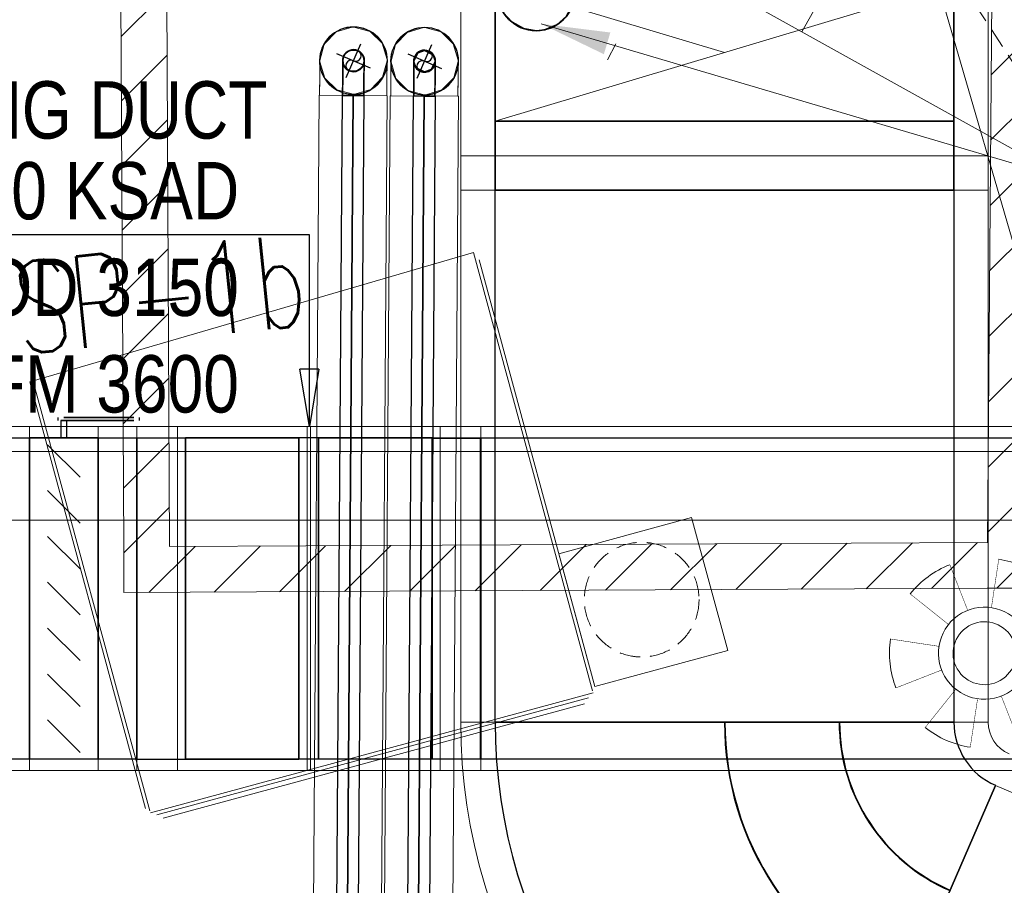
# Model space of a CAD drawing. Header units: millimetres. Extents: x 504675 to 860349, y -23215 to 63575.
# Tile 148 of 177: x 585344 to 587490, y 35490 to 37377. Entities that reach past the tile are written whole.
import ezdxf

# ---------------------------------------------------------------- set-up
doc = ezdxf.new("R2010")
doc.units = ezdxf.units.MM
doc.header["$LTSCALE"] = 10
doc.linetypes.add('HIDDEN', pattern=[9.525, 6.35, -3.175])
doc.linetypes.add('LEVEL-F-OVERALL LAYOUT$0$HIDDEN', pattern=[0.375, 0.25, -0.125])
doc.layers.get('0').update_dxf_attribs({"linetype": 'CONTINUOUS'})
for name, color, linetype, lineweight in [('A-WALL', 4, 'CONTINUOUS', 13), ('A-WALL-PATT', 8, 'CONTINUOUS', 35), ('ARCH', 8, 'CONTINUOUS', 0), ('Ceiling', 35, 'CONTINUOUS', 5), ('Duct Insulations', 8, 'CONTINUOUS', 13), ('EQUIPMENT', 8, 'CONTINUOUS', 18), ('F-RETAIL ANNO-TEXT', 7, 'CONTINUOUS', 9), ('furniture', 8, 'CONTINUOUS', 5), ('G-ANNO-TEXT', 7, 'CONTINUOUS', 5), ('HVAC-Kitchen Fresh Air Duct', 102, 'CONTINUOUS', 30), ('LEVEL - C OVERALL LAYOUT$0$I-ANNO-NOTE', 142, 'CONTINUOUS', 18), ('Pipe Insulations', 7, 'CONTINUOUS', 5), ('V-ANNO-DETL', 7, 'CONTINUOUS', 15), ('V-DUCT', 4, 'CONTINUOUS', 25), ('V-PIPE', 7, 'CONTINUOUS', 25), ('VJA-FF-PENDENT SPRINKLER HEAD', 3, 'CONTINUOUS', 0)]:
    doc.layers.add(name, color=color, linetype=linetype, lineweight=lineweight)
doc.layers.add('LEVEL-F-OVERALL LAYOUT$0$DASH1L', color=8, linetype='LEVEL-F-OVERALL LAYOUT$0$HIDDEN')
doc.layers.add('P-PIPE', color=1, linetype='CONTINUOUS', lineweight=35, true_color=0xff0000)
doc.styles.add('2 Arial_regular_annotative', font='arial.ttf', dxfattribs={"width": 0.8, "height": 2})
doc.styles.add('2.25 Arial_regular_annotative', font='arial.ttf', dxfattribs={"width": 0.8, "height": 2.25})
doc.styles.add('LEVEL - C OVERALL LAYOUT$0$KGD - Custom', font='romans.shx', dxfattribs={"width": 0.7})
doc.styles.get("Standard").update_dxf_attribs({"font": 'verdana.ttf'})
doc.dimstyles.new('A-DIM-2-ANNOTATIVE', dxfattribs={"dimtxt": 2, "dimasz": 1.5, "dimexe": 1, "dimexo": 1, "dimgap": 0.5, "dimtad": 1, "dimdec": 0, "dimrnd": 5, "dimzin": 0, "dimdsep": 46, "dimtxsty": '2 Arial_regular_annotative', "dimblk": 'OBLIQUE', "dimcen": 0, "dimdle": 1, "dimclrd": 256, "dimclre": 256, "dimadec": 0, "dimazin": 0, "dimtfac": 1, "dimtdec": 0, "dimtix": 1, "dimtmove": 2, "dimatfit": 3, "dimfxl": 2, "dimtolj": 1, "dimtzin": 0, "dimlwd": -1, "dimlwe": -1, "dimarcsym": 1})
doc.dimstyles.new('LBF 50', dxfattribs={"dimscale": 25, "dimtxt": 1.75, "dimasz": 1.75, "dimexe": 1, "dimexo": 1, "dimgap": 1, "dimtad": 1, "dimdec": 0, "dimrnd": 5, "dimzin": 12, "dimdsep": 46, "dimtxsty": 'Standard', "dimblk": 'CLOSEDBLANK', "dimcen": 0, "dimclrd": 256, "dimclre": 256, "dimclrt": 256, "dimadec": 0, "dimazin": 3, "dimtfac": 1, "dimtdec": 0, "dimtofl": 0, "dimtmove": 0, "dimatfit": 3, "dimldrblk": 'CLOSEDBLANK', "dimfxl": 0.18, "dimtolj": 1, "dimtzin": 0, "dimlwd": -1, "dimlwe": -1, "dimarcsym": 0})
pattern_1 = [(45, (-120162.75, -239738.86), (-70.710678, 70.710678), [])]

# ---------------------------------------------------------------- blocks, each defined once
blk = doc.blocks.new('ARCH')
at = {"layer": 'LEVEL-F-OVERALL LAYOUT$0$DASH1L'}
h = blk.add_hatch(dxfattribs=at)
h.set_pattern_fill('ANGLE', color=8, scale=10, angle=352.0664)
h.set_pattern_definition([(352.0664444, (-404119.055, 373340.98), (9.6410197, 69.1814516), [50.8, -19.05]), (82.0664444, (-404119.055, 373340.98), (-69.1814516, 9.6410197), [50.8, -19.05])])
edge = h.paths.add_edge_path(flags=16)
edge.add_line((572074.7, 35847.1), (602196.9, 29528.2))
edge.add_line((602196.9, 29528.2), (599472.6, 39352))
edge.add_arc((597545.4, 38817.5), 2000, 15.4994, 89.9984)
edge.add_line((597545.4, 40817.5), (573256.1, 40817.5))
edge.add_arc((576210.3, 22394.2), 18658.7, 99.10996, 106.69033)
edge.add_line((570851.6, 40266.8), (572074.7, 35847.1))
h.paths.add_polyline_path([(583373.8, 40816), (583374.1, 40875), (586424.1, 40859.1), (586423.9, 40816)], flags=16)
h.paths.add_polyline_path([(600840.9, 34605.1), (600792.8, 34591.5), (599498, 39260.6), (599546.1, 39274.3)])
h.paths.add_polyline_path([(587210.4, 32671.8), (587195, 32598.4), (582693, 33542.8), (582708.4, 33616.2)])
edge = h.paths.add_edge_path()
edge.add_line((572071.7, 35387.9), (601863.3, 29138.4))
edge.add_arc((601986.5, 29725.6), 600, 258.1526, 375.4994)
edge.add_line((602564.7, 29886), (599906.3, 39472.3))
edge.add_arc((597545.4, 38817.5), 2450, 15.4994, 89.9984)
edge.add_line((597545.4, 41267.5), (573220.5, 41267.5))
edge.add_arc((576210.3, 22394.2), 19108.7, 99.00183, 106.23582)
edge.add_arc((571035.5, 40164.8), 600, 106.2358, 195.469)
edge.add_line((570457.2, 40004.7), (571616.6, 35815.1))
edge.add_arc((572194.9, 35975.1), 600, 195.469, 258.1526)
h.paths.add_polyline_path([(587210.4, 32671.8), (587195.4, 32600.5), (587195.4, 32600.5)])
at = {"layer": 'EQUIPMENT'}
blk.add_lwpolyline([(586886.8, 36001.9), (586808.2, 36291.4), (586518.7, 36212.8), (586597.3, 35923.3)], close=True, dxfattribs=at)
at = {"layer": 'EQUIPMENT', "linetype": 'HIDDEN', "ltscale": 0.7}
blk.add_circle((586699.3, 36112.6), 125, dxfattribs=at)
at = {"layer": 'furniture'}
for p, q in [((587436.5, 38029.8), (587048.1, 37350.6)), ((586279.3, 37778.3), (587722.8, 36975.3)), ((585365.7, 36587.2), (586332.7, 36869.3)), ((586332.7, 36869.3), (586592.1, 35913.8)), ((586597.3, 35923.3), (586344.9, 36853.1)), ((585627.3, 35652), (585368, 36607.3)), ((585365.7, 36587.2), (585618, 35657.6)), ((586593.3, 35909.4), (585628.5, 35647.6)), ((585642.7, 35643.5), (586583.2, 35898.7)), ((586583.1, 35898.6), (585642.8, 35643.4)), ((585656.5, 35636), (586575, 35885.3)), ((586575, 35885.2), (585656.6, 35635.9))]:
    blk.add_line(p, q, dxfattribs=at)
at = {"layer": 'furniture', "linetype": 'HIDDEN', "ltscale": 0.7}
blk.add_line((587242.3, 37690.2), (587703.5, 36986), dxfattribs=at)
blk = doc.blocks.new('SPRINKLER HEAD 41')
at = {"layer": 'VJA-FF-PENDENT SPRINKLER HEAD', "lineweight": 0, "const_width": 0.001}
for points in [[(0.0088, 0.1111), (0.0248, 0.2167)], [(-0.0429, 0.1053), (-0.0818, 0.2047)], [(0.123, 0.1737), (0.0564, 0.0903)], [(-0.0848, 0.0745), (-0.1682, 0.1411)], [(0.1867, 0.0874), (0.0873, 0.0484)], [(-0.1056, 0.0268), (-0.2111, 0.0428)], [(0.1986, -0.0192), (0.0931, -0.0032)], [(-0.0998, -0.0249), (-0.1992, -0.0638)], [(0.1557, -0.1175), (0.0723, -0.0509)], [(-0.0689, -0.0667), (-0.1355, -0.1501)], [(0.0693, -0.1811), (0.0304, -0.0818)], [(-0.0373, -0.1931), (-0.0213, -0.0875)]]:
    blk.add_lwpolyline(points, dxfattribs=at)
at = {"layer": 'VJA-FF-PENDENT SPRINKLER HEAD', "lineweight": 0}
for major_axis, start_param, end_param in [((0.1795, 0.1036), 0.373598, 0.897197), ((0.1794, 0.1036), 1.420416, 1.944015), ((0.087, 0.0502), 1.570792, 7.853977), ((0.0594, 0.0343), 1.570786, 7.853971), ((0.1794, 0.1036), -0.673853, -0.150255), ((0.1795, 0.1036), 2.467936, 2.991535), ((0.1794, 0.1036), 4.562135, 5.085733), ((0.1795, 0.1036), 3.51515, 4.038748)]:
    blk.add_ellipse((-0.0062, 0.0118), major_axis=major_axis, ratio=1, start_param=start_param, end_param=end_param, dxfattribs=at)
blk = doc.blocks.new('V_Rectangular_Elbow_With Vanes_ - V_Elbow-21102644-Level C OVERALL KITCHEN')
at = {"layer": 'V-DUCT', "color": 1, "true_color": 0xff0000}
for p, q in [((597897, -196459.6), (597484, -196638.3)), ((597621.7, -196578.7), (597897, -196459.6)), ((598194.9, -197147.9), (597897, -196459.6)), ((597897, -196459.6), (598194.9, -197147.9)), ((597484, -196638.3), (597621.7, -196578.7)), ((597919.6, -197267), (597621.7, -196578.7)), ((597484, -196638.3), (597781.9, -197326.6)), ((597781.9, -197326.6), (597484, -196638.3)), ((597484, -196638.3), (597484, -196638.3)), ((598194.9, -197147.9), (597781.9, -197326.6)), ((598194.9, -197147.9), (597919.6, -197267)), ((597919.6, -197267), (597781.9, -197326.6)), ((597781.9, -197326.6), (597781.9, -197326.6))]:
    blk.add_line(p, q, dxfattribs=at)
blk = doc.blocks.new('V_Rectangular_Elbow_With Vanes_ - V_Elbow-13586974-Level C OVERALL KITCHEN')
at = {"layer": 'V-DUCT', "color": 1, "true_color": 0xff0000}
for p, q in [((599413.5, -196668.8), (598495.7, -197066)), ((598495.7, -197066), (599413.5, -196668.8)), ((599413.5, -196668.8), (599532.6, -196944.1)), ((599413.5, -196668.8), (599592.2, -197081.8)), ((599532.6, -196944.1), (598614.9, -197341.3)), ((599532.6, -196944.1), (599592.2, -197081.8)), ((598614.9, -197341.3), (598495.7, -197066)), ((598495.7, -197066), (598674.5, -197479)), ((598674.5, -197479), (599592.2, -197081.8)), ((599592.2, -197081.8), (598674.5, -197479)), ((599592.2, -197081.8), (599592.2, -197081.8)), ((598674.5, -197479), (598614.9, -197341.3)), ((598674.5, -197479), (598674.5, -197479))]:
    blk.add_line(p, q, dxfattribs=at)
blk = doc.blocks.new('V_Elbow1 - V_CHWS-4405025-Level C OVERALL KITCHEN')
at = {"layer": 'V-PIPE', "color": 6, "true_color": 0xff00ff}
for p, q in [((595312.5, -180395.8), (595303.3, -180374.5)), ((595303.3, -180374.5), (595312.5, -180395.8)), ((595321.7, -180417.1), (595312.5, -180395.8)), ((595312.5, -180395.8), (595321.7, -180417.1))]:
    blk.add_line(p, q, dxfattribs=at)
at = {"layer": 'V-PIPE', "color": 6, "true_color": 0xff00ff, "flags": 128}
for points in [[(595303.3, -180374.5), (595269.8, -180389), (595244.6, -180399.9), (595233.7, -180404.6), (595233.6, -180404.7)], [(595252, -180447.2), (595260.5, -180443.5), (595284.1, -180433.3), (595316.9, -180419.1), (595321.7, -180417.1)]]:
    blk.add_lwpolyline(points, dxfattribs=at)
at = {"layer": 'V-PIPE', "color": 6, "true_color": 0xff00ff}
for start, end in [(113.4, 203.4), (23.4, 113.4), (293.4, 23.4), (203.4, 293.4)]:
    blk.add_arc((595242.8, -180426), 23.2, start, end, dxfattribs=at)
blk = doc.blocks.new('V_Rectangular_Elbow_With Vanes_ - V_Elbow-8324873-Level C OVERALL KITCHEN')
at = {"layer": 'V-DUCT', "color": 1, "true_color": 0xff0000}
for p, q in [((597493.9, -196634), (597906.9, -196455.3)), ((597906.9, -196455.3), (597631.6, -196574.5)), ((598204.8, -197143.6), (597906.9, -196455.3)), ((597631.6, -196574.5), (597493.9, -196634)), ((597929.4, -197262.8), (597631.6, -196574.5)), ((597631.6, -196574.5), (597929.4, -197262.8)), ((597493.9, -196634), (597493.9, -196634)), ((597493.9, -196634), (597791.8, -197322.3)), ((597791.8, -197322.3), (597493.9, -196634)), ((597791.8, -197322.3), (598204.8, -197143.6)), ((597929.4, -197262.8), (598204.8, -197143.6)), ((597791.8, -197322.3), (597929.4, -197262.8)), ((597791.8, -197322.3), (597791.8, -197322.3))]:
    blk.add_line(p, q, dxfattribs=at)
blk = doc.blocks.new('V_Rectangular_Elbow_With Vanes_ - V_Elbow-V142-Level C OVERALL KITCHEN')
at = {"layer": 'V-DUCT', "color": 1, "true_color": 0xff0000}
for p, q in [((599413.5, -196668.8), (598495.7, -197066)), ((599532.6, -196944.1), (599413.5, -196668.8)), ((599592.2, -197081.8), (599413.5, -196668.8)), ((599532.6, -196944.1), (598614.9, -197341.3)), ((598614.9, -197341.3), (599532.6, -196944.1)), ((599592.2, -197081.8), (599532.6, -196944.1)), ((598495.7, -197066), (598614.9, -197341.3)), ((598674.5, -197479), (598495.7, -197066)), ((598674.5, -197479), (599592.2, -197081.8)), ((599592.2, -197081.8), (598674.5, -197479)), ((599592.2, -197081.8), (599592.2, -197081.8)), ((598614.9, -197341.3), (598674.5, -197479)), ((598674.5, -197479), (598674.5, -197479))]:
    blk.add_line(p, q, dxfattribs=at)
blk = doc.blocks.new('V_Rectangular_Elbow_With Vanes_ - V_Elbow-21105754-Level C OVERALL KITCHEN')
at = {"layer": 'V-DUCT', "color": 1, "true_color": 0xff0000}
for p, q in [((-289.3, 590.4), (628.4, 193.3)), ((628.4, 193.3), (-289.3, 590.4)), ((-289.3, 590.4), (-289.3, 590.4)), ((-427, 500), (-427, 500)), ((-427, 500), (-427, -500)), ((-427, -500), (-427, 500)), ((-59.9, 491.1), (-60.8, 491.5)), ((-60.8, 491.5), (-60.8, 491.5)), ((-60.8, 491.5), (-59.9, 491.1)), ((-59.9, 491.1), (-59.9, 491.1)), ((169.6, 391.9), (168.7, 392.2)), ((168.7, 392.2), (168.7, 392.2)), ((168.7, 392.2), (169.6, 391.9)), ((169.6, 391.9), (169.6, 391.9)), ((-427, 250), (-427, 251)), ((-427, 251), (-427, 251)), ((-427, 251), (-427, 250)), ((-427, 250), (-427, 250)), ((628.4, 193.3), (628.4, 193.3)), ((-427, 0), (-427, 1)), ((-427, 1), (-427, 1)), ((-427, 1), (-427, 0)), ((-427, 0), (-427, 0)), ((-427, -500), (-427, -500))]:
    blk.add_line(p, q, dxfattribs=at)
for radius in [150, 150, 399, 399, 400, 400, 649, 649, 650, 650, 1150, 1150]:
    blk.add_arc((-427, 650), radius, 270, 336.5997, dxfattribs=at)
blk = doc.blocks.new('V_Rectangular_Elbow_With Vanes_ - V_Elbow-V143-Level C OVERALL KITCHEN')
at = {"layer": 'V-DUCT', "color": 137, "true_color": 0x408080}
for p, q in [((598496.8, -198144.7), (598269.7, -198243)), ((598774.8, -198787.1), (598496.8, -198144.7)), ((598269.7, -198243), (598547.7, -198885.4)), ((598450.3, -198927.5), (598172.3, -198285.1)), ((598172.3, -198285.1), (598172.3, -198285.1)), ((598172.3, -198285.1), (598450.4, -198927.5)), ((598547.7, -198885.4), (598774.8, -198787.1)), ((598450.4, -198927.5), (598450.3, -198927.5))]:
    blk.add_line(p, q, dxfattribs=at)
for centre, major_axis in [((598172.3, -198285.1), (458.9, 198.6)), ((598172.3, -198285.1), (137.7, 59.6)), ((598450.3, -198927.5), (458.9, 198.6)), ((598450.3, -198927.5), (137.7, 59.6))]:
    blk.add_ellipse(centre, major_axis=major_axis, ratio=0.000011, start_param=4.712389, end_param=5.497787, dxfattribs=at)
blk = doc.blocks.new('V_Rectangular_Elbow_With Vanes_ - V_Elbow-V144-Level C OVERALL KITCHEN')
at = {"layer": 'V-DUCT', "color": 137, "true_color": 0x408080}
for p, q in [((600044.9, -197474.8), (600272, -197376.5)), ((600272, -197376.5), (600550, -198018.9)), ((600322.9, -198117.2), (600044.9, -197474.8)), ((600225.5, -198159.3), (599947.5, -197516.9)), ((599947.5, -197516.9), (599947.5, -197516.9)), ((599947.5, -197516.9), (600225.5, -198159.3)), ((600550, -198018.9), (600322.9, -198117.2)), ((600225.5, -198159.3), (600225.5, -198159.3))]:
    blk.add_line(p, q, dxfattribs=at)
for centre, major_axis in [((599947.5, -197516.9), (458.9, 198.6)), ((599947.5, -197516.9), (137.7, 59.6)), ((600225.5, -198159.3), (458.9, 198.6)), ((600225.5, -198159.3), (137.7, 59.6))]:
    blk.add_ellipse(centre, major_axis=major_axis, ratio=0.000045, start_param=0.785398, end_param=1.570796, dxfattribs=at)
blk = doc.blocks.new('V_Rectangular_Elbow_With Vanes_ - V_Elbow-V145-Level C OVERALL KITCHEN')
at = {"layer": 'V-DUCT', "color": 137, "true_color": 0x408080}
for p, q in [((598860.3, -197987.4), (598535.8, -198127.8)), ((598763, -198029.5), (598860.3, -197987.4)), ((598860.3, -197987.4), (598860.3, -197987.4)), ((598860.3, -197987.4), (599138.3, -198629.8)), ((599138.3, -198629.8), (598860.3, -197987.4)), ((598535.8, -198127.8), (598763, -198029.5)), ((598763, -198029.5), (599041, -198671.9)), ((598813.9, -198770.2), (598535.8, -198127.8)), ((599138.3, -198629.8), (598813.9, -198770.2)), ((599138.3, -198629.8), (599041, -198671.9)), ((599138.3, -198629.8), (599138.3, -198629.8)), ((599041, -198671.9), (598813.9, -198770.2))]:
    blk.add_line(p, q, dxfattribs=at)
blk = doc.blocks.new('V_Volume Control Damper - V_VCD-5694250-Level C OVERALL KITCHEN')
at = {"layer": 'V-ANNO-DETL', "color": 137, "true_color": 0x408080}
for p, q in [((35.4, 335.4), (-35.4, 264.6)), ((35.4, 235.4), (-35.4, 164.6)), ((35.4, 135.4), (-35.4, 64.6)), ((35.4, 35.4), (-35.4, -35.4)), ((35.4, -64.6), (-35.4, -135.4)), ((35.4, -164.6), (-35.4, -235.4)), ((35.4, -264.6), (-35.4, -335.4))]:
    blk.add_line(p, q, dxfattribs=at)
at = {"layer": 'V-DUCT', "color": 137, "true_color": 0x408080}
for p, q in [((-165.1, 388.1), (-165.1, 394.5)), ((0, 394.5), (-152.4, 394.5)), ((-152.4, 394.5), (-152.4, 394.5)), ((-152.4, 394.5), (0, 394.5)), ((0, 388.1), (-152.4, 388.1)), ((-152.4, 388.1), (-152.4, 388.1)), ((-152.4, 388.1), (0, 388.1)), ((-6.3, 350), (-6.3, 388.1)), ((-6.3, 388.1), (6.4, 388.1)), ((6.4, 388.1), (-6.3, 388.1)), ((0, 394.5), (0, 394.5)), ((0, 388.1), (0, 388.1)), ((6.4, 388.1), (6.4, 350)), ((12.7, 394.5), (12.7, 388.1)), ((-75, 350), (-75, 350)), ((-75, 350), (-75, -350)), ((-75, -350), (-75, 350)), ((75, 350), (-75, 350)), ((-75, 350), (75, 350)), ((-6.3, 350), (6.4, 350)), ((6.4, 350), (-6.3, 350)), ((75, 350), (75, -350)), ((75, -350), (75, 350)), ((75, 350), (75, 350)), ((-75, -350), (-75, -350)), ((-75, -350), (75, -350)), ((-75, -350), (75, -350)), ((75, -350), (75, -350))]:
    blk.add_line(p, q, dxfattribs=at)
blk = doc.blocks.new('V_Elbow1 - V_CHWS-V115-Level C OVERALL KITCHEN')
at = {"layer": 'V-PIPE', "color": 6, "true_color": 0xff00ff}
for p, q in [((622524.8, -177128.9), (622534, -177150.2)), ((622534, -177150.2), (622524.8, -177128.9)), ((622534, -177150.2), (622543.2, -177171.5)), ((622543.2, -177171.5), (622534, -177150.2))]:
    blk.add_line(p, q, dxfattribs=at)
at = {"layer": 'V-PIPE', "color": 6, "true_color": 0xff00ff, "flags": 128}
for points in [[(622524.8, -177128.9), (622558.3, -177114.4), (622583.5, -177103.5), (622594.3, -177098.8), (622594.5, -177098.8)], [(622582.4, -177129.2), (622583.3, -177109), (622594.5, -177098.8)], [(622594.5, -177098.8), (622614.8, -177099.7), (622625, -177110.8)], [(622625, -177110.8), (622624, -177131.1), (622612.9, -177141.3)], [(622612.9, -177141.3), (622604.3, -177145), (622580.8, -177155.2), (622548, -177169.4), (622543.2, -177171.5)], [(622612.9, -177141.3), (622592.6, -177140.4), (622582.4, -177129.2)]]:
    blk.add_lwpolyline(points, dxfattribs=at)
at = {"layer": 'V-PIPE', "color": 6, "true_color": 0xff00ff}
for start, end in [(113.4, 203.4), (23.4, 113.4), (293.4, 23.4), (203.4, 293.4)]:
    blk.add_arc((622603.7, -177120), 23.2, start, end, dxfattribs=at)
blk = doc.blocks.new('V_Elbow1 - V_CHWS-V112-Level C OVERALL KITCHEN')
at = {"layer": 'V-PIPE', "color": 4, "true_color": 0x00ffff}
for p, q in [((595376.6, -180640.7), (595367.6, -180619.4)), ((595367.6, -180619.4), (595376.6, -180640.7)), ((595385.7, -180662.1), (595376.6, -180640.7)), ((595376.6, -180640.7), (595385.7, -180662.1))]:
    blk.add_line(p, q, dxfattribs=at)
at = {"layer": 'V-PIPE', "color": 4, "true_color": 0x00ffff, "flags": 128}
for points in [[(595367.6, -180619.4), (595334, -180633.6), (595308.7, -180644.4), (595297.8, -180649), (595297.7, -180649.1)], [(595315.8, -180691.7), (595324.4, -180688.1), (595348, -180678), (595380.9, -180664.1), (595385.7, -180662.1)]]:
    blk.add_lwpolyline(points, dxfattribs=at)
at = {"layer": 'V-PIPE', "color": 4, "true_color": 0x00ffff}
for start, end in [(113, 203), (23, 113), (293, 23), (203, 293)]:
    blk.add_arc((595306.7, -180670.4), 23.2, start, end, dxfattribs=at)
blk = doc.blocks.new('hvac')
at = {"layer": 'Duct Insulations', "color": 1, "true_color": 0xff0000}
for p, q in [((596306.2, -197502.7), (596306.2, -197952.7)), ((596306.2, -198027.7), (596306.2, -197502.7)), ((596306.2, -199187.7), (596306.2, -197502.7)), ((597456.2, -198027.7), (597456.2, -197502.7)), ((597456.2, -197502.7), (597456.2, -199187.7)), ((596306.2, -197952.7), (597456.2, -197952.7)), ((597456.2, -197952.7), (596306.2, -197952.7)), ((597456.2, -198027.7), (596306.2, -198027.7)), ((596306.2, -198027.7), (597456.2, -198027.7)), ((596306.2, -199187.7), (597456.2, -199187.7)), ((597950.9, -199532.7), (597471.6, -199325.3))]:
    blk.add_line(p, q, dxfattribs=at)
at = {"layer": 'Duct Insulations', "color": 137, "true_color": 0x408080}
for p, q in [((595600.2, -198543.1), (595226.1, -198543.1)), ((595366.1, -198543.1), (595366.1, -199293.1)), ((595366.1, -199293.1), (595366.1, -198543.1)), ((595366.1, -198543.1), (595366.1, -199293.1)), ((595516.1, -199293.1), (595516.1, -198543.1)), ((595516.1, -198543.1), (595516.1, -199293.1)), ((595516.1, -199293.1), (595516.1, -198543.1)), ((595600.2, -198543.1), (595600.2, -198543.1)), ((595600.2, -198543.1), (595600.2, -199293.2)), ((595600.2, -199293.1), (595600.2, -198543.1)), ((595600.2, -198543.1), (595600.2, -198543.1)), ((595600.2, -198543.1), (595600.2, -199293.1)), ((595688.6, -199293.1), (595688.6, -198543.1)), ((595688.6, -198543.1), (595971.4, -198543.1)), ((595688.6, -199293.1), (595688.6, -198543.1)), ((595688.6, -198543.1), (596349.8, -198543.1)), ((595971.4, -198543.1), (595971.4, -199293.1)), ((595971.4, -198543.1), (595971.4, -199293.1)), ((595978.6, -198543.1), (595978.6, -199293.1)), ((595978.6, -199293.1), (595978.6, -198543.1)), ((596261.4, -199293.1), (596261.4, -198543.1)), ((596261.4, -199293.1), (596261.4, -198543.1)), ((596349.8, -198543.1), (596349.8, -198543.1)), ((596349.8, -198543.1), (596349.8, -199293.1)), ((596349.8, -199293.1), (596349.8, -198543.1)), ((596349.8, -198543.1), (597534.4, -198543.1)), ((596349.8, -198543.1), (596349.8, -198543.1)), ((596349.8, -198543.1), (596349.8, -199293.1)), ((596349.8, -199293.1), (596349.8, -198543.1)), ((595226.1, -199293.1), (595600.2, -199293.1)), ((595600.2, -199293.1), (595600.2, -199293.1)), ((595971.4, -199293.1), (595688.6, -199293.1)), ((595688.6, -199293.1), (596349.8, -199293.1)), ((596349.8, -199293.1), (596349.8, -199293.1)), ((596349.8, -199293.1), (597534.4, -199293.1)), ((596349.8, -199293.1), (596349.8, -199293.1))]:
    blk.add_line(p, q, dxfattribs=at)
at = {"layer": 'Duct Insulations', "color": 1, "true_color": 0xff0000}
for radius in [1225, 1225, 75]:
    blk.add_arc((597531.2, -199187.7), radius, 180.0003, 246.6, dxfattribs=at)
at = {"layer": 'Duct Insulations', "color": 137, "true_color": 0x408080}
for centre, major_axis in [((595600.2, -198543.1), (525, 0)), ((595600.2, -198543.1), (125, 0)), ((595600.2, -199293.1), (125, 0)), ((595600.2, -199293.1), (525, 0))]:
    blk.add_ellipse(centre, major_axis=major_axis, ratio=0.000011, start_param=4.712389, end_param=5.497787, dxfattribs=at)
at = {"layer": 'Pipe Insulations', "color": 4, "true_color": 0x00ffff}
for p, q in [((595997.8, -197821), (595980.1, -200355)), ((595997.8, -197821), (596146.1, -197822.1)), ((595998.8, -197821.1), (596145.1, -197822.1)), ((595998.8, -197821.1), (596145.1, -197822.1)), ((596128.4, -200356), (596146.1, -197822.1))]:
    blk.add_line(p, q, dxfattribs=at)
at = {"layer": 'Pipe Insulations', "color": 6, "true_color": 0xff00ff}
for p, q in [((596152.8, -197822.1), (596136.3, -200182.5)), ((596152.8, -197822.1), (596301.1, -197823.2)), ((596300.1, -197823.2), (596153.8, -197822.1)), ((596284.6, -200183.5), (596301.1, -197823.2))]:
    blk.add_line(p, q, dxfattribs=at)
at = {"layer": 'Pipe Insulations', "color": 4, "true_color": 0x00ffff, "flags": 128}
for points in [[(595999.3, -197745.1), (596008.9, -197709.5), (596034.6, -197683), (596070, -197672.5), (596073, -197672.5)], [(596073, -197672.5), (596108.6, -197682), (596135.1, -197707.8), (596145.6, -197743.2), (596145.6, -197746.1)], [(595998.8, -197821.1), (595999, -197784.6), (595999.2, -197757.1), (595999.3, -197745.3), (595999.3, -197745.1)], [(595999.3, -197745.1), (595999.2, -197754.5), (595999, -197780.1), (595998.8, -197815.9), (595998.8, -197821.1)], [(596071.9, -197818.8), (596036.3, -197809.2), (596009.8, -197783.5), (595999.3, -197748.1), (595999.3, -197745.1)], [(596145.6, -197746.1), (596136.1, -197781.8), (596110.3, -197808.3), (596074.9, -197818.8), (596071.9, -197818.8)], [(596145.6, -197746.1), (596145.6, -197755.5), (596145.4, -197781.2), (596145.1, -197816.9), (596145.1, -197822.1)], [(596145.1, -197822.1), (596145.4, -197785.6), (596145.5, -197758.1), (596145.6, -197746.3), (596145.6, -197746.1)]]:
    blk.add_lwpolyline(points, dxfattribs=at)
at = {"layer": 'Pipe Insulations', "color": 6, "true_color": 0xff00ff, "flags": 128}
for points in [[(596154.3, -197746.2), (596163.9, -197710.5), (596189.6, -197684.1), (596225, -197673.6), (596228, -197673.5)], [(596228, -197673.5), (596263.6, -197683.1), (596290.1, -197708.9), (596300.6, -197744.3), (596300.6, -197747.2)], [(596154.3, -197746.2), (596154.2, -197755.5), (596154, -197781.2), (596153.8, -197817), (596153.8, -197822.1)], [(596153.8, -197822.1), (596154, -197785.7), (596154.2, -197758.2), (596154.3, -197746.4), (596154.3, -197746.2)], [(596226.9, -197819.9), (596191.3, -197810.3), (596164.8, -197784.6), (596154.3, -197749.1), (596154.3, -197746.2)], [(596300.6, -197747.2), (596291.1, -197782.9), (596265.3, -197809.4), (596229.9, -197819.9), (596226.9, -197819.9)], [(596300.1, -197823.2), (596300.4, -197786.7), (596300.5, -197759.2), (596300.6, -197747.4), (596300.6, -197747.2)], [(596300.6, -197747.2), (596300.6, -197756.6), (596300.4, -197782.2), (596300.1, -197818), (596300.1, -197823.2)]]:
    blk.add_lwpolyline(points, dxfattribs=at)
at = {"layer": 'Pipe Insulations', "color": 4, "true_color": 0x00ffff}
for radius, start, end in [(74.1, 89.6, 179.6), (73.2, 89.6, 179.6), (73.2, 89.6, 179.6), (74.1, 359.6, 89.6), (73.2, 359.6, 89.6), (73.2, 359.6, 89.6), (74.1, 179.6, 269.6), (73.2, 179.6, 269.6), (73.2, 179.6, 269.6), (73.2, 269.6, 359.6), (73.2, 269.6, 359.6), (74.1, 269.6, 359.6)]:
    blk.add_arc((596072.5, -197745.6), radius, start, end, dxfattribs=at)
at = {"layer": 'Pipe Insulations', "color": 6, "true_color": 0xff00ff}
for radius, start, end in [(74.1, 89.6, 179.6), (73.2, 89.6, 179.6), (73.2, 89.6, 179.6), (74.1, 359.6, 89.6), (73.2, 359.6, 89.6), (73.2, 359.6, 89.6), (74.1, 179.6, 269.6), (73.2, 179.6, 269.6), (73.2, 179.6, 269.6), (74.1, 269.6, 359.6), (73.2, 269.6, 359.6), (73.2, 269.6, 359.6)]:
    blk.add_arc((596227.5, -197746.7), radius, start, end, dxfattribs=at)
at = {"layer": 'V-DUCT', "color": 1, "lineweight": 5, "true_color": 0xff0000}
for p, q in [((596881.2, -197727.7), (596381.2, -197577.7)), ((596381.2, -197877.7), (597381.2, -197577.7)), ((596381.2, -197577.7), (596381.2, -197877.7)), ((597381.2, -197877.7), (597381.2, -197577.7)), ((596381.2, -197877.7), (597381.2, -197877.7))]:
    blk.add_line(p, q, dxfattribs=at)
at = {"layer": 'V-DUCT', "color": 1, "true_color": 0xff0000}
for p, q in [((596381.2, -198027.7), (597381.2, -198027.7)), ((596381.2, -199187.7), (596381.2, -198027.7)), ((597381.2, -198027.7), (597381.2, -199187.7)), ((596381.2, -199187.7), (596381.2, -199187.7)), ((596381.2, -199187.7), (597381.2, -199187.7)), ((597471.6, -199325.3), (597074.4, -200243.1))]:
    blk.add_line(p, q, dxfattribs=at)
at = {"layer": 'V-DUCT', "color": 137, "true_color": 0x408080}
for p, q in [((595226.1, -198568.1), (595366.1, -198568.1)), ((595366.1, -199268.1), (595366.1, -198568.1)), ((595516.1, -198568.1), (595516.1, -199268.1)), ((595516.1, -198568.1), (595600.2, -198568.1)), ((595600.2, -198568.1), (595600.2, -199268.1)), ((595706.2, -199268.1), (595706.2, -198568.1)), ((596243.7, -198568.1), (595706.2, -198568.1)), ((595953.7, -198568.1), (595953.7, -199268.1)), ((595996.3, -198568.1), (595996.3, -199268.1)), ((596243.8, -199268.1), (596243.7, -198568.1)), ((596349.8, -199268.1), (596349.8, -198568.1)), ((596349.8, -198568.1), (596349.8, -199268.1)), ((596349.8, -198568.1), (597534.4, -198568.1)), ((595366.1, -199268.1), (595226.1, -199268.1)), ((595600.2, -199268.1), (595516.1, -199268.1)), ((596243.8, -199268.1), (595706.2, -199268.1)), ((597534.4, -199268.1), (596349.8, -199268.1))]:
    blk.add_line(p, q, dxfattribs=at)
at = {"layer": 'V-PIPE', "color": 4, "true_color": 0x00ffff}
for p, q in [((596056.6, -197782.3), (596088.3, -197708.9)), ((596035.7, -197729.8), (596109.2, -197761.5)), ((596047.8, -197821.4), (596030.1, -200355.4)), ((596096.1, -197821.7), (596047.8, -197821.4)), ((596071.9, -197821.6), (596054.2, -200355.5)), ((596071.9, -197821.6), (596054.2, -200355.5)), ((596058.8, -199694.7), (596071.9, -197821.6)), ((596078.4, -200355.7), (596096.1, -197821.7))]:
    blk.add_line(p, q, dxfattribs=at)
at = {"layer": 'V-PIPE', "color": 6, "true_color": 0xff00ff}
for p, q in [((596211.6, -197783.4), (596243.3, -197710)), ((596190.7, -197730.8), (596264.2, -197762.6)), ((596202.8, -197822.5), (596186.3, -200182.8)), ((596251.1, -197822.8), (596202.8, -197822.5)), ((596226.9, -197822.6), (596210.4, -200183)), ((596226.9, -197822.6), (596210.4, -200183)), ((596211.2, -200074.4), (596226.9, -197822.6)), ((596234.6, -200183.2), (596251.1, -197822.8))]:
    blk.add_line(p, q, dxfattribs=at)
at = {"layer": 'V-PIPE', "color": 4, "true_color": 0x00ffff}
for centre, radius, start, end in [((596072.5, -197745.6), 24.1, 336.6, 156.6), ((596077.2, -197734.6), 12.1, 246.6, 66.6), ((596072.5, -197745.6), 24.1, 156.6, 336.6), ((596067.7, -197756.7), 12.1, 66.6, 246.6)]:
    blk.add_arc(centre, radius, start, end, dxfattribs=at)
at = {"layer": 'V-PIPE', "color": 6, "true_color": 0xff00ff}
for centre, radius, start, end in [((596227.5, -197746.7), 24.1, 336.6, 156.6), ((596232.3, -197735.6), 12.1, 246.6, 66.6), ((596227.5, -197746.7), 24.1, 156.6, 336.6), ((596222.7, -197757.8), 12.1, 66.6, 246.6)]:
    blk.add_arc(centre, radius, start, end, dxfattribs=at)
at = {"layer": 'V-DUCT', "color": 1, "true_color": 0xff0000}
for name, p, rotation in [('V_Rectangular_Elbow_With Vanes_ - V_Elbow-21102644-Level C OVERALL KITCHEN', (125373.2, 220971.8), 336.5999999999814), ('V_Rectangular_Elbow_With Vanes_ - V_Elbow-8324873-Level C OVERALL KITCHEN', (125373.2, 220971.8), 336.5999999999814), ('V_Rectangular_Elbow_With Vanes_ - V_Elbow-13586974-Level C OVERALL KITCHEN', (125373.2, 220971.8), 336.5999999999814), ('V_Rectangular_Elbow_With Vanes_ - V_Elbow-V142-Level C OVERALL KITCHEN', (125373.2, 220971.8), 336.5999999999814), ('V_Rectangular_Elbow_With Vanes_ - V_Elbow-21105754-Level C OVERALL KITCHEN', (596881.2, -199614.6), 270.0003045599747)]:
    blk.add_blockref(name, p, dxfattribs=dict(at, rotation=rotation))
at = {"layer": 'V-DUCT', "color": 137, "true_color": 0x408080, "rotation": 336.5999999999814}
for name in ['V_Rectangular_Elbow_With Vanes_ - V_Elbow-V143-Level C OVERALL KITCHEN', 'V_Rectangular_Elbow_With Vanes_ - V_Elbow-V145-Level C OVERALL KITCHEN', 'V_Rectangular_Elbow_With Vanes_ - V_Elbow-V144-Level C OVERALL KITCHEN']:
    blk.add_blockref(name, (125373.2, 220971.8), dxfattribs=at)
at = {"layer": 'V-DUCT', "color": 137, "true_color": 0x408080, "extrusion": (0, 0, -1), "rotation": 0.0004204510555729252}
blk.add_blockref('V_Volume Control Damper - V_VCD-5694250-Level C OVERALL KITCHEN', (-595441.1, -198918.1), dxfattribs=at)
at = {"layer": 'V-PIPE', "color": 4, "true_color": 0x00ffff, "extrusion": (0, 0, -1), "rotation": 247.4000000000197}
blk.add_blockref('V_Elbow1 - V_CHWS-V112-Level C OVERALL KITCHEN', (-200502.1, 282416.8), dxfattribs=at)
at = {"layer": 'V-PIPE', "color": 4, "true_color": 0x00ffff, "rotation": 246.5999999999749}
blk.add_blockref('V_Elbow1 - V_CHWS-V112-Level C OVERALL KITCHEN', (998308.4, 276847), dxfattribs=at)
at = {"layer": 'V-PIPE', "color": 6, "true_color": 0xff00ff}
for name, p, rotation in [('V_Elbow1 - V_CHWS-4405025-Level C OVERALL KITCHEN', (1001517.4, 274066.4), 246.1999999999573), ('V_Elbow1 - V_CHWS-V115-Level C OVERALL KITCHEN', (182921, -695928), 66.19999999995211)]:
    blk.add_blockref(name, p, dxfattribs=dict(at, rotation=rotation))
blk = doc.blocks.new('GHIAL-LNT-PTB-A-M3-EPI-RCP_FOH_rvt-11-Level C - Retail _Grid EN20-EN21_CE4-CE3_')
at = {"layer": 'A-WALL-PATT', "lineweight": 9, "true_color": 0xd4d4d4}
h = blk.add_hatch(dxfattribs=at)
h.set_pattern_fill('FP_13', color=254, style=0, pattern_type=2)
h.set_pattern_definition(pattern_1)
h.paths.add_polyline_path([(470195.4, -417623), (470194.9, -417523), (472195.7, -417530.9), (472194.9, -417630.9), (472094.9, -417630.5), (470295.4, -417623.4)], flags=0)
h = blk.add_hatch(dxfattribs=at)
h.set_pattern_fill('FP_13', color=254, style=0, pattern_type=2)
h.set_pattern_definition(pattern_1)
h.paths.add_polyline_path([(470302, -418931.4), (470202, -418931.9), (470195.4, -417623), (470295.4, -417623.4)], flags=0)
h = blk.add_hatch(dxfattribs=at)
h.set_pattern_fill('FP_13', color=254, style=0, pattern_type=2)
h.set_pattern_definition(pattern_1)
h.paths.add_polyline_path([(472184, -419021.9), (472084, -419022.4), (472084.8, -418922.4), (472094.9, -417630.5), (472194.9, -417630.9)], flags=0)
h = blk.add_hatch(dxfattribs=at)
h.set_pattern_fill('FP_13', color=254, style=0, pattern_type=2)
h.set_pattern_definition(pattern_1)
h.paths.add_polyline_path([(472084.8, -418922.4), (472084, -419022.4), (470202.5, -419031.9), (470202, -418931.9), (470302, -418931.4)], flags=0)
at = {"layer": 'A-WALL', "color": 251, "lineweight": 9, "true_color": 0x515151}
for p, q in [((472195.7, -417530.9), (470194.9, -417523)), ((470194.9, -417523), (470195.4, -417623)), ((472194.9, -417630.9), (472195.7, -417530.9)), ((470195.4, -417623), (470202, -418931.9)), ((470302, -418931.4), (470295.4, -417623.4)), ((470295.4, -417623.4), (472094.9, -417630.5)), ((472094.9, -417630.5), (472084.8, -418922.4)), ((472184, -419021.9), (472194.9, -417630.9)), ((472084.8, -418922.4), (470302, -418931.4)), ((470202, -418931.9), (470202.5, -419031.9)), ((470202.5, -419031.9), (472084, -419022.4)), ((472084, -419022.4), (472184, -419021.9))]:
    blk.add_line(p, q, dxfattribs=at)
at = {"layer": 'A-WALL', "color": 251, "lineweight": 18, "true_color": 0x515151}
for p, q in [((470194.9, -417523), (470194.9, -417523)), ((472195.7, -417530.9), (472195.7, -417530.9)), ((470295.4, -417623.4), (470295.4, -417623.4)), ((472094.9, -417630.5), (472094.9, -417630.5)), ((472084.8, -418922.4), (472084.8, -418922.4)), ((470302, -418931.4), (470302, -418931.4)), ((470202.5, -419031.9), (470202.5, -419031.9)), ((472184, -419021.9), (472184, -419021.9))]:
    blk.add_line(p, q, dxfattribs=at)
blk = doc.blocks.new('F_Elbow Long Radius_Butt Welded_CS - F_Sprinkler-2610820-Level C - Retail _Grid EN20-EN21_CE4-CE3_')
at = {"layer": 'P-PIPE', "color": 1, "true_color": 0xff0000, "flags": 128}
for points in [[(471017.2, -417723), (471017.2, -417718.3), (471017.2, -417704.2), (471017.2, -417681.5), (471017.2, -417651), (471017.2, -417613.9), (471017.2, -417572), (471017.2, -417526.8), (471017.2, -417494.4)], [(471185.5, -417494.4), (471185.5, -417540.8), (471185.5, -417585.2), (471185.5, -417625.8), (471185.5, -417661), (471185.5, -417689.3), (471185.5, -417709.5), (471185.5, -417720.7), (471185.5, -417723)], [(471017.2, -417723), (471021.9, -417695.2), (471035.5, -417670.6), (471056.5, -417651.8), (471082.6, -417641), (471101.3, -417638.9)], [(471101.3, -417638.9), (471129.1, -417643.6), (471153.8, -417657.2), (471172.6, -417678.2), (471183.4, -417704.2), (471185.5, -417723)], [(471101.3, -417807.2), (471073.6, -417802.5), (471048.9, -417788.8), (471030.1, -417767.8), (471019.3, -417741.8), (471017.2, -417723)], [(471185.5, -417723), (471180.8, -417750.8), (471167.1, -417775.5), (471146.1, -417794.3), (471120.1, -417805.1), (471101.3, -417807.2)]]:
    blk.add_lwpolyline(points, dxfattribs=at)
at = {"layer": 'P-PIPE', "color": 1, "true_color": 0xff0000}
for start, end in [(90, 270), (270, 90)]:
    blk.add_arc((471101.3, -417723), 84.1, start, end, dxfattribs=at)
blk.add_ellipse((471101.3, -417494.4), major_axis=(84.1, 0), ratio=0.000001, dxfattribs=at)
blk.add_ellipse((471101.3, -417494.4), major_axis=(84.1, 0), ratio=0.000001, dxfattribs=at)
blk = doc.blocks.new('_OBLIQUE')
at = {"color": 0, "linetype": 'ByBlock', "lineweight": -2}
for p, q in [((-0.5, -0.5), (0.5, 0.5)), ((0, 0), (0, 0))]:
    blk.add_line(p, q, dxfattribs=at)
blk = doc.blocks.new('_ClosedBlank')
at = {"color": 0, "linetype": 'ByBlock', "lineweight": -2}
for p, q in [((-1, 0.167), (0, 0)), ((-1, 0.167), (-1, -0.167)), ((0, 0), (-1, -0.167))]:
    blk.add_line(p, q, dxfattribs=at)
blk = doc.blocks.new('sprinkler')
at = {"layer": 'G-ANNO-TEXT'}
blk.add_line((804107.7, -417870.6), (804125.8, -417835.5), dxfattribs=at)
at = {"layer": 'P-PIPE', "color": 1, "true_color": 0xff0000}
blk.add_arc((803952.3, -417723), 84.1, 180, 0, dxfattribs=at)
at = {"lineweight": 5}
blk.add_blockref('GHIAL-LNT-PTB-A-M3-EPI-RCP_FOH_rvt-11-Level C - Retail _Grid EN20-EN21_CE4-CE3_', (332851, 0), dxfattribs=at)
at = {"layer": 'P-PIPE', "color": 1, "true_color": 0xff0000}
blk.add_blockref('F_Elbow Long Radius_Butt Welded_CS - F_Sprinkler-2610820-Level C - Retail _Grid EN20-EN21_CE4-CE3_', (332851, 0), dxfattribs=at)
at = {"layer": 'F-RETAIL ANNO-TEXT', "color": 5}
blk.add_leader([(803962.9, -417792.1), (806999.1, -418690.6), (807564.1, -418690.6)], dimstyle='A-DIM-2-ANNOTATIVE', override={"dimscale": 0, "dimasz": 150, "dimtad": 0, "dimclrd": 5}, dxfattribs=at)

msp = doc.modelspace()

# ---------------------------------------------------------------- linework, layer by layer
at = {"layer": 'Ceiling', "color": 1, "ltscale": 0.25}
for p, q in [((588776.8, 32526.6), (586423.9, 40623.5)), ((571959.5, 36435.8), (600281.3, 36435.8)), ((572001, 36285.8), (600322.9, 36285.8))]:
    msp.add_line(p, q, dxfattribs=at)
at = {"layer": 'HVAC-Kitchen Fresh Air Duct', "ltscale": 0.25, "const_width": 0.1, "flags": 128}
for points in [[(575815, 40625.9), (575815, 36640, 0.414214), (576690, 35765), (586887.7, 35765)], [(576515, 40622.6), (576515, 36640, 0.414214), (576690, 36465), (586887.7, 36465)]]:
    msp.add_lwpolyline(points, format="xyb", dxfattribs=at)
msp.add_lwpolyline([(586887.7, 36465), (586887.7, 35765)], dxfattribs=at)

# ---------------------------------------------------------------- block references
for name, p in [('sprinkler', (-217482.8, 455159.9)), ('hvac', (-10001.4, 235033.1)), ('hvac', (-10001.4, 235033.1))]:
    msp.add_blockref(name, p)
at = {"layer": 'ARCH'}
msp.add_blockref('ARCH', (0, 0), dxfattribs=at)
at = {"layer": 'VJA-FF-PENDENT SPRINKLER HEAD', "lineweight": 0, "xscale": 1000, "yscale": 1000, "zscale": 1000}
msp.add_blockref('SPRINKLER HEAD 41', (587452.8, 35984), dxfattribs=at)

# ---------------------------------------------------------------- texts
at = {"layer": 'F-RETAIL ANNO-TEXT', "style": '2.25 Arial_regular_annotative', "width": 0.8}
for s, p in [('EXSTING DUCT ', (584843.6, 37117.6)), ('700X350 KSAD', (584843.6, 36941.6)), ('BOD 3150', (585169.1, 36731)), ('CFM 3600', (585169.3, 36520.5))]:
    msp.add_text(s, height=125, dxfattribs=at).set_placement(p)
at = {"layer": 'LEVEL - C OVERALL LAYOUT$0$I-ANNO-NOTE', "ltscale": 0.25, "insert": (585323.7, 36846.1), "char_height": 200, "width": 2868.469, "attachment_point": 1, "rotation": 5.7923, "style": 'LEVEL - C OVERALL LAYOUT$0$KGD - Custom'}
msp.add_mtext('SP-1b', dxfattribs=at)

# ---------------------------------------------------------------- leaders
at = {"ltscale": 0.25}
msp.add_leader([(585975, 36490), (585975, 36908), (584870, 36908)], dimstyle='LBF 50', override={"dimasz": 5, "dimtad": 0, "dimfxl": 35, "dimfxlon": 1, "dimtfill": 1, "dimarcsym": 2}, dxfattribs=at)

doc.saveas('drawing.dxf')
